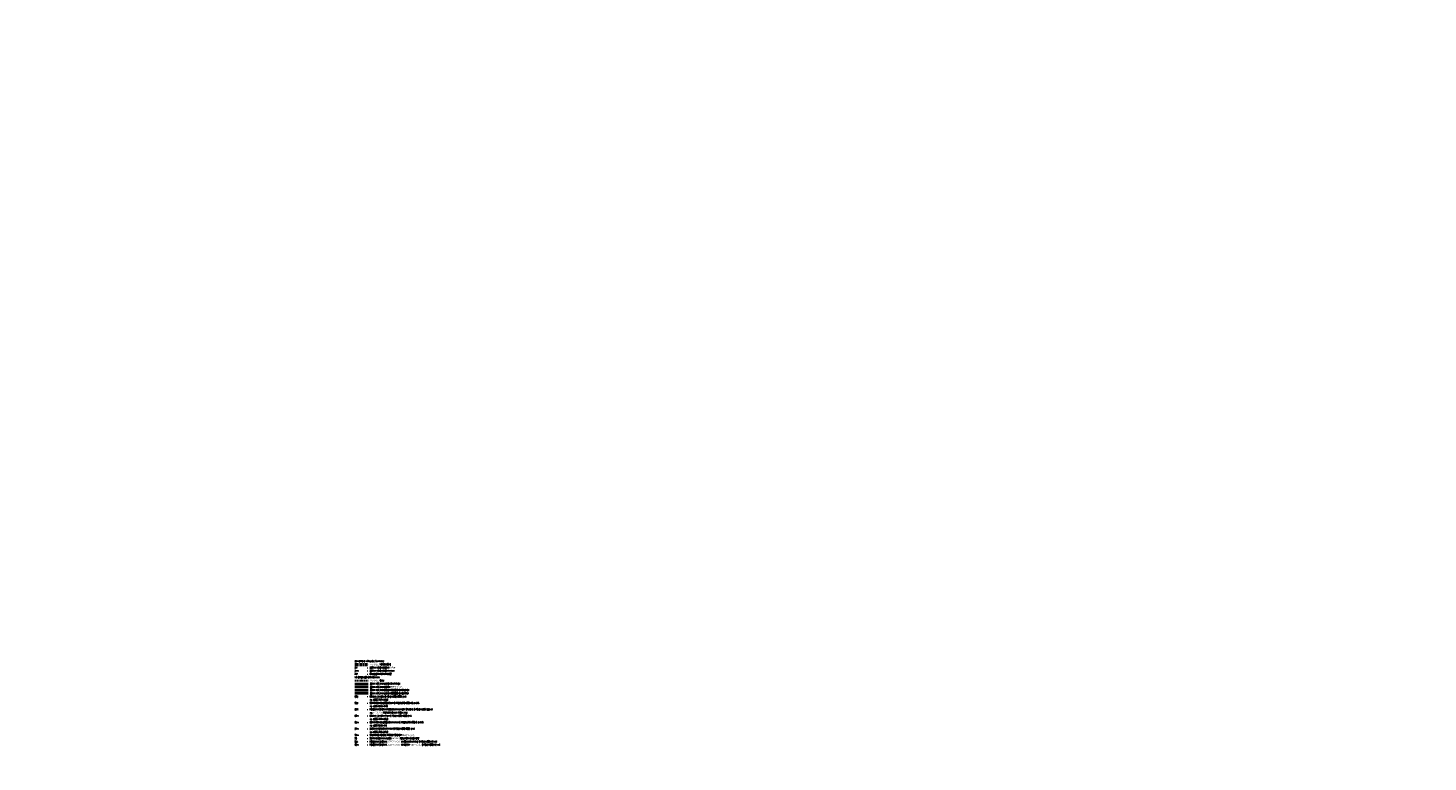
# Model space of a CAD drawing. Header units: metres. Extents: x 7506071 to 7508568, y 5798919 to 5800648.
# Tile 3 of 96: x 7506071 to 7506943, y 5799399 to 5799855. Entities that reach past the tile are written whole.
import ezdxf

# ---------------------------------------------------------------- set-up
doc = ezdxf.new("R2010")
doc.units = ezdxf.units.M
doc.linetypes.add('CENTER', pattern=[2, 1.25, -0.25, 0.25, -0.25])
doc.linetypes.add('DASHED', pattern=[0.75, 0.5, -0.25])
for name, color, linetype, lineweight in [('IS-G-przylacze', 41, 'DASHED', 30), ('IS-KD-brudna', 94, 'Continuous', 40), ('IS-KD-czysta', 92, 'Continuous', 40), ('IS-KS', 34, 'Continuous', 40), ('IS-KT', 212, 'Continuous', 40), ('IS-opis-legenda', 7, 'Continuous', 20), ('IS-W-przylacze', 162, 'CENTER', 50)]:
    doc.layers.add(name, color=color, linetype=linetype, lineweight=lineweight)
doc.styles.add('IS-0.6', font='simplex.shx', dxfattribs={"width": 0.6})

msp = doc.modelspace()

# ---------------------------------------------------------------- linework, layer by layer
at = {"layer": 'IS-G-przylacze', "ltscale": 1.5}
msp.add_line((7506274.74, 5799449.41), (7506283.04, 5799449.41), dxfattribs=at)
at = {"layer": 'IS-KD-brudna'}
msp.add_line((7506274.74, 5799443.41), (7506283.04, 5799443.41), dxfattribs=at)
at = {"layer": 'IS-KD-czysta', "ltscale": 2}
msp.add_line((7506274.74, 5799441.41), (7506283.04, 5799441.41), dxfattribs=at)
at = {"layer": 'IS-KS'}
msp.add_line((7506274.74, 5799447.41), (7506283.04, 5799447.41), dxfattribs=at)
at = {"layer": 'IS-KT'}
msp.add_line((7506274.74, 5799445.41), (7506283.04, 5799445.41), dxfattribs=at)
at = {"layer": 'IS-W-przylacze', "ltscale": 1.5}
msp.add_line((7506274.74, 5799459.41), (7506283.04, 5799459.41), dxfattribs=at)

# ---------------------------------------------------------------- texts
at = {"layer": 'IS-opis-legenda', "style": 'IS-0.6', "width": 0.6}
for s, p in [('ZEWNĘTRZNE INSTALACJE SANITARNE:', (7506274.74, 5799460.91)), ('PRZYŁĄCZE WODOCIĄGOWE', (7506284.34, 5799458.91)), ('WG ODRĘBNEGO OPRACOWANIA:', (7506274.74, 5799450.91)), ('ZEWN. INST. KANALIZACJI SANITARNEJ', (7506284.34, 5799446.91)), ('PRZYŁĄCZE GAZU', (7506284.34, 5799448.91)), ('ZEWN. INST. KANALIZACJI PRZEMYSŁOWEJ', (7506284.34, 5799444.91)), ('ZEWN. INST. KANALIZACJI DESZCZOWEJ BRUDNEJ', (7506284.34, 5799442.91)), ('ZEWN. INST. KANALIZACJI DESZCZOWEJ CZYSTEJ', (7506284.34, 5799440.91))]:
    msp.add_text(s, height=1, dxfattribs=at).set_placement(p)
at = {"layer": 'IS-opis-legenda', "char_height": 1, "width": 70, "attachment_point": 1, "rotation": 360, "line_spacing_factor": 1.2, "style": 'IS-0.6'}
for s, insert in [('ZW ^I       -  ZESTAW WODOMIERZOWY GŁÓWNY\\PZWm ^I       -  ZESTAW WODOMIERZOWY MYJNI\\PiHP ^I       -  ISTNIEJĄCY HYDRANT P.POŻ.', (7506274.74, 5799457.91)), ('OSd ^I       -  OSADNIK ZAWIESIN O POJEMNOŚCI 6000 dm3\\P^I^I   np. UGOS TRAP-B 6,0\\PSEd ^I       -  SEPARATOR KOALESCENCYJNY O PRZEPUSTOWOŚCI 30 dm3/s\\P^I^I   np. UGOS SEKO-B 30\\PZBR ^I       -  PODZIEMNY ZBIORNIK RETENCYJNY NA WODY OPADOWE O POJEMNOŚCI 200m3\\P^I^I   np. MODUŁOWY PREFABRYKOWANY PROD. MALL\\POSm ^I       -  OSADNIK ZAWIESIN MYJNI O POJEMNOŚCI 5000 dm3\\P^I^I   np. UGOS TRAP-B 5,0\\PSEm ^I       -  SEPARATOR KOALESCENCYJNY MYJNI O PRZEPUSTOWOŚCI 6 dm3/s\\P^I^I   np. UGOS SEKO-B 6\\PZRm ^I       -  ZBIORNIK RETENCYJNY MYJNI O POJEMNOŚCI 5000 dm3\\P^I^I   np. UGOS TRAP-B 5,0\\PSKm ^I       -  STUDNIA DO POBORU PRÓBEK ŚCIEKÓW PRZEMYSŁOWYCH\\PSG ^I       -  SZAFKA GAZOWA NA KUREK GŁÓWNY, REDUKTOR I GAZOMIERZ\\PSZs ^I       -  PODZIEMNY ZBIORNIK BEZODPŁYWOWY NA ŚCIEKI SANITARNE O POJEMNOŚCI 10 m3\\PSZm ^I       -  PODZIEMNY ZBIORNIK BEZODPŁYWOWY NA ŚCIEKI PRZEMYSŁOWE O POJEMNOŚCI 10 m3', (7506274.74, 5799439.91))]:
    msp.add_mtext(s, dxfattribs=dict(at, insert=insert))

doc.saveas('drawing.dxf')
